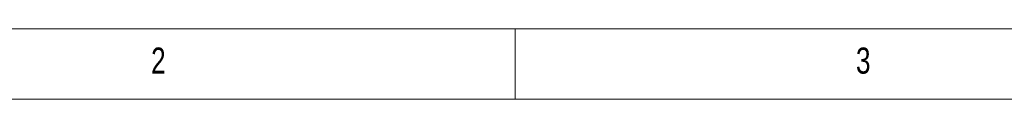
# Model space of a CAD drawing. Header units: millimetres. Extents: x 5 to 415, y 5 to 292.
# Tile 2 of 57: x 75 to 145, y 5 to 10. Entities that reach past the tile are written whole.
import ezdxf

# ---------------------------------------------------------------- set-up
doc = ezdxf.new("R2010")
doc.units = ezdxf.units.MM
doc.styles.add('SLDTEXTSTYLE0', font='TXT', dxfattribs={"width": 0.75})

msp = doc.modelspace()

# ---------------------------------------------------------------- linework, layer by layer
at = {"color": 7, "linetype": 'Continuous', "lineweight": 0}
for p, q in [((9.996, 10), (245, 10)), ((110, 10), (110, 5)), ((5, 5), (415, 5))]:
    msp.add_line(p, q, dxfattribs=at)

# ---------------------------------------------------------------- texts
at = {"color": 7, "linetype": 'Continuous', "lineweight": 0, "char_height": 1.852, "attachment_point": 1, "style": 'SLDTEXTSTYLE0'}
for s, insert in [('2', (84.167, 8.668)), ('3', (134.167, 8.668))]:
    msp.add_mtext(s, dxfattribs=dict(at, insert=insert))

doc.saveas('drawing.dxf')
